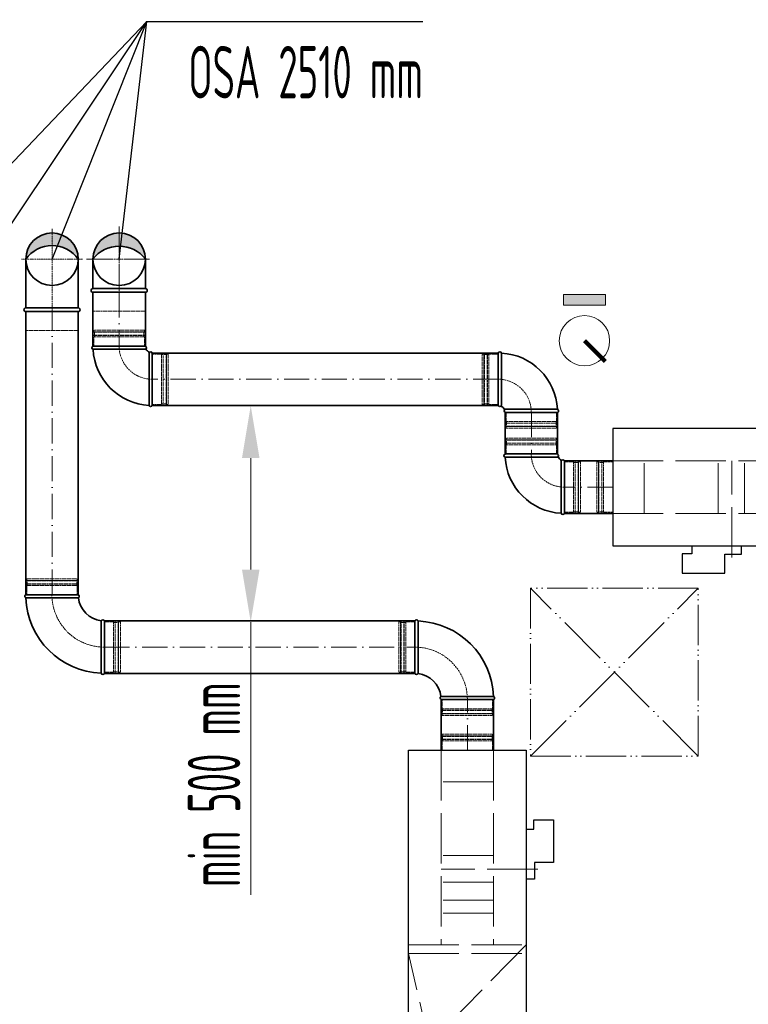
# Model space of a CAD drawing. Header units: millimetres. Extents: x 8221 to 89444, y -105166 to -5578.
# Tile 6 of 118: x 32047 to 33783, y -102606 to -100259. Entities that reach past the tile are written whole.
import ezdxf

# ---------------------------------------------------------------- set-up
doc = ezdxf.new("R2010")
doc.units = ezdxf.units.MM
for name, pattern in [('ACAD_ISO02W100', [15, 12, -3]), ('ACAD_ISO05W100', [33, 24, -3, 0, -3, 0, -3]), ('ACAD_ISO10W100', [18, 12, -3, 0, -3]), ('phl_thick', [0])]:
    doc.linetypes.add(name, pattern=pattern)
for name, color, linetype, lineweight in [('UT_KOTY - DIMENZE', 7, 'Continuous', 5), ('VZT_01 SUP (PŘÍVOD) - OBRYS', 5, 'Continuous', 35), ('VZT_02 SUP (PŘÍVOD) - OSA', 5, 'ACAD_ISO10W100', 5), ('VZT_05 ETA (ODVOD) - OBRYS', 6, 'Continuous', 35), ('VZT_06 ETA (ODVOD) - OSA', 6, 'ACAD_ISO10W100', 5), ('VZT_21 ZAŘÍZENÍ - OBRYS', 1, 'Continuous', 30), ('VZT_22 ZAŘÍZENÍ - DETAIL', 8, 'Continuous', 5), ('VZT_60_KOTY - DIMENZE', 7, 'Continuous', 5), ('VZT_KOTY - DIMENZE', 7, 'Continuous', 5), ('VZT_POPIS - OBECNE', 7, 'Continuous', 5), ('VZT_POŽADAVKY NA STAVBU - PODHLEDY', 4, 'ACAD_ISO05W100', 5)]:
    doc.layers.add(name, color=color, linetype=linetype, lineweight=lineweight)
doc.layers.add('VZT_03 SUP (PŘÍVOD) - NETISK', color=8, linetype='ACAD_ISO02W100', lineweight=5, plot=False)
doc.layers.add('VZT_07 ETA (ODVOD) - NETISK', color=8, linetype='ACAD_ISO02W100', lineweight=5, plot=False)
doc.styles.add('EVORA_125', font='isocp.shx', dxfattribs={"width": 0.6, "height": 125})
doc.styles.add('ISOCP 2.5', font='isocp.shx', dxfattribs={"width": 0.6, "height": 2.5})

msp = doc.modelspace()

# ---------------------------------------------------------------- hatches: boundary and pattern name
at = {"layer": 'VZT_01 SUP (PŘÍVOD) - OBRYS'}
h = msp.add_hatch(color=256, dxfattribs=at)
h.dxf.hatch_style = 1
h.paths.add_polyline_path([(32221.1, -100829.4, -0.233094), (32283.3, -100798.4), (32283.2, -100766.9, 0.412533)])
h.paths.add_polyline_path([(32283.6, -100766.9, 0.001435), (32283.2, -100766.9), (32283.3, -100798.4, -0.235167), (32346.1, -100829.4, 0.414214)])
at = {"layer": 'VZT_05 ETA (ODVOD) - OBRYS'}
h = msp.add_hatch(color=256, dxfattribs=at)
h.dxf.hatch_style = 1
h.paths.add_polyline_path([(32186.1, -100829.4, 0.242708), (32123.6, -100797.1), (32123.6, -100766.9, -0.414214)])
h.paths.add_polyline_path([(32123.6, -100766.9), (32123.6, -100797.1, 0.242708), (32061.1, -100829.4, -0.414214)])
at = {"layer": 'VZT_POPIS - OBECNE'}
h = msp.add_hatch(color=256, dxfattribs=at)
h.dxf.hatch_style = 1
h.paths.add_polyline_path([(33442.7, -100913.9), (33342.7, -100913.9), (33342.7, -100938.9), (33442.7, -100938.9)])

# ---------------------------------------------------------------- linework, layer by layer
at = {"layer": 'UT_KOTY - DIMENZE'}
for p, q in [((32597.2, -101303.6), (32597.2, -101569.3)), ((32597.2, -101694.3), (32597.2, -102344.5))]:
    msp.add_line(p, q, dxfattribs=at)
for points in [[(32576.4, -101303.6), (32618.1, -101303.6), (32597.2, -101178.6)], [(32576.4, -101569.3), (32618.1, -101569.3), (32597.2, -101694.3)]]:
    msp.add_solid(points, dxfattribs=at)
at = {"layer": 'VZT_01 SUP (PŘÍVOD) - OBRYS'}
for p, q in [((32346.1, -101036.6), (32221.1, -101036.6)), ((32346.1, -101044.3), (32221.1, -101044.3)), ((32354.9, -101053.1), (32354.9, -101178.1)), ((32362.6, -101053.1), (32362.6, -101178.1)), ((33187, -101178.1), (33187, -101053.1)), ((33194.7, -101178.1), (33194.7, -101053.1)), ((33203.5, -101187), (33328.5, -101187)), ((33203.5, -101194.6), (33328.5, -101194.6)), ((33328.3, -101293.8), (33203.3, -101293.8)), ((33328.3, -101301.5), (33203.3, -101301.5)), ((33337.1, -101310.3), (33337.1, -101435.3)), ((33344.8, -101310.3), (33344.8, -101435.3))]:
    msp.add_line(p, q, dxfattribs=at)
for points in [[(32221.1, -100899.4), (32221.1, -100829.4)], [(32346.1, -100899.4), (32346.1, -100829.4)], [(32221.1, -100899.4), (32346.1, -100899.4)], [(32221.1, -101036.6), (32221.1, -100908.4)], [(32221.1, -100908.4), (32346.1, -100908.4)], [(32346.1, -101036.6), (32346.1, -100908.4)], [(32362.6, -101053.1), (33187, -101053.1)], [(32362.6, -101178.1), (33187, -101178.1)], [(33203.5, -101293.5), (33203.5, -101193.5)], [(33328.5, -101293.5), (33328.5, -101193.5)], [(33344.8, -101310.3), (33459.9, -101310.3)], [(33344.8, -101435.3), (33459.9, -101435.3)]]:
    msp.add_lwpolyline(points, dxfattribs=at)
msp.add_circle((32283.6, -100829.4), 62.5, dxfattribs=at)
for centre, radius, start, end in [((32283.6, -100829.4), 62.5, 0, 180), ((32283.6, -100876.9), 78.6, 37.2907, 142.7093), ((32283.6, -100829.4), 62.5, 180, 0), ((32221.1, -100903.9), 4.5, 90, 270), ((32346.1, -100903.9), 4.5, 270, 90), ((32222.7, -101040.5), 4.17, 113.4678, 249.6691), ((32344.4, -101040.5), 4.17, 293.4678, 66.5322), ((32362.6, -101036.6), 141.5, 183.1369, 266.8631), ((32362.6, -101036.6), 16.5, 203.8093, 246.1907), ((32358.7, -101054.8), 4.17, 23.4678, 156.5322), ((33190.9, -101054.8), 4.17, 20.3309, 156.5322), ((33187, -101194.6), 141.5, 3.1369, 86.8631), ((32358.7, -101176.5), 4.17, 200.3309, 336.5322), ((33190.9, -101176.5), 4.17, 203.4678, 336.5322), ((33187, -101194.6), 16.5, 23.8093, 66.1907), ((33205.2, -101190.8), 4.17, 113.4678, 246.5322), ((33326.9, -101190.8), 4.17, 293.4678, 69.6691), ((33204.9, -101297.7), 4.17, 113.4678, 249.6691), ((33326.6, -101297.7), 4.17, 293.4678, 66.5322), ((33344.8, -101293.8), 141.5, 183.1369, 266.8631), ((33344.8, -101293.8), 16.5, 203.8093, 246.1907), ((33340.9, -101312), 4.17, 23.4678, 156.5322), ((33340.9, -101433.7), 4.17, 200.3309, 336.5322)]:
    msp.add_arc(centre, radius, start, end, dxfattribs=at)
at = {"layer": 'VZT_02 SUP (PŘÍVOD) - OSA', "ltscale": 5}
for points in [[(32283.6, -100751.2), (32283.6, -100907.5)], [(32205.4, -100829.4), (32361.7, -100829.4)], [(32283.6, -100908.4), (32283.6, -101036.6)], [(33187, -101115.6), (32362.6, -101115.6)], [(33266, -101193.5), (33266, -101293.5)], [(33459.9, -101372.8), (33344.8, -101372.8)]]:
    msp.add_lwpolyline(points, dxfattribs=at)
at = {"layer": 'VZT_02 SUP (PŘÍVOD) - OSA', "ltscale": 0.3}
for points in [[(32283.6, -100756.9), (32283.6, -100829.4)], [(32211.1, -100829.4), (32283.6, -100829.4)], [(32283.6, -100829.4), (32283.6, -100908.4)], [(32283.6, -100829.4), (32356.1, -100829.4)]]:
    msp.add_lwpolyline(points, dxfattribs=at)
for points in [[(32362.6, -101115.6), (32362.6, -101115.6, -0.414214), (32283.6, -101036.6), (32283.6, -101036.6)], [(33187, -101115.6), (33187, -101115.6, -0.414214), (33266, -101194.6), (33266, -101194.6)], [(33344.8, -101372.8), (33344.8, -101372.8, -0.414214), (33265.8, -101293.8), (33265.8, -101293.8)]]:
    msp.add_lwpolyline(points, format="xyb", dxfattribs=at)
at = {"layer": 'VZT_03 SUP (PŘÍVOD) - NETISK', "ltscale": 0.4}
for p, q in [((32344.6, -101003.1), (32222.6, -101003.1)), ((32222.6, -101003.6), (32222.6, -101003.1)), ((32344.6, -101003.6), (32222.6, -101003.6)), ((32344.6, -101010.6), (32222.6, -101010.6)), ((32222.6, -101011.1), (32222.6, -101010.6)), ((32344.6, -101011.1), (32222.6, -101011.1)), ((32343.6, -100998.6), (32223.6, -100998.6)), ((32223.6, -101002.6), (32223.6, -100998.6)), ((32343.6, -101002.6), (32223.6, -101002.6)), ((32343.6, -101014.6), (32223.6, -101014.6)), ((32223.6, -101036.6), (32223.6, -101014.6)), ((32224.6, -101003.1), (32224.6, -101002.6)), ((32224.6, -101010.6), (32224.6, -101003.6)), ((32224.6, -101014.6), (32224.6, -101011.1)), ((32342.6, -101003.1), (32342.6, -101002.6)), ((32342.6, -101010.6), (32342.6, -101003.6)), ((32342.6, -101014.6), (32342.6, -101011.1)), ((32343.6, -101002.6), (32343.6, -100998.6)), ((32343.6, -101036.6), (32343.6, -101014.6)), ((32344.6, -101003.6), (32344.6, -101003.1)), ((32344.6, -101011.1), (32344.6, -101010.6)), ((32384.6, -101055.6), (32362.6, -101055.6)), ((32384.6, -101055.6), (32384.6, -101175.6)), ((32388.1, -101056.6), (32384.6, -101056.6)), ((32388.1, -101054.6), (32388.1, -101176.6)), ((32388.6, -101054.6), (32388.1, -101054.6)), ((32388.6, -101054.6), (32388.6, -101176.6)), ((32395.6, -101056.6), (32388.6, -101056.6)), ((32395.6, -101054.6), (32395.6, -101176.6)), ((32396.1, -101054.6), (32395.6, -101054.6)), ((32396.1, -101054.6), (32396.1, -101176.6)), ((32396.6, -101056.6), (32396.1, -101056.6)), ((32396.6, -101055.6), (32396.6, -101175.6)), ((32400.6, -101055.6), (32396.6, -101055.6)), ((32400.6, -101055.6), (32400.6, -101175.6)), ((33149, -101175.6), (33149, -101055.6)), ((33149, -101055.6), (33153, -101055.6)), ((33153, -101175.6), (33153, -101055.6)), ((33153, -101056.6), (33153.5, -101056.6)), ((33153.5, -101176.6), (33153.5, -101054.6)), ((33153.5, -101054.6), (33154, -101054.6)), ((33154, -101176.6), (33154, -101054.6)), ((33154, -101056.6), (33161, -101056.6)), ((33161, -101176.6), (33161, -101054.6)), ((33161, -101054.6), (33161.5, -101054.6)), ((33161.5, -101176.6), (33161.5, -101054.6)), ((33161.5, -101056.6), (33165, -101056.6)), ((33165, -101175.6), (33165, -101055.6)), ((33165, -101055.6), (33187, -101055.6)), ((32384.6, -101175.6), (32362.6, -101175.6)), ((32388.1, -101174.6), (32384.6, -101174.6)), ((32388.6, -101176.6), (32388.1, -101176.6)), ((32395.6, -101174.6), (32388.6, -101174.6)), ((32396.1, -101176.6), (32395.6, -101176.6)), ((32396.6, -101174.6), (32396.1, -101174.6)), ((32400.6, -101175.6), (32396.6, -101175.6)), ((33149, -101175.6), (33153, -101175.6)), ((33153, -101174.6), (33153.5, -101174.6)), ((33153.5, -101176.6), (33154, -101176.6)), ((33154, -101174.6), (33161, -101174.6)), ((33161, -101176.6), (33161.5, -101176.6)), ((33161.5, -101174.6), (33165, -101174.6)), ((33165, -101175.6), (33187, -101175.6)), ((33206, -101194.6), (33206, -101216.6)), ((33326, -101194.6), (33326, -101216.6)), ((33205, -101220.1), (33327, -101220.1)), ((33205, -101220.1), (33205, -101220.6)), ((33205, -101220.6), (33327, -101220.6)), ((33206, -101216.6), (33326, -101216.6)), ((33207, -101216.6), (33207, -101220.1)), ((33207, -101220.6), (33207, -101227.6)), ((33325, -101216.6), (33325, -101220.1)), ((33325, -101220.6), (33325, -101227.6)), ((33327, -101220.1), (33327, -101220.6)), ((33205, -101227.6), (33327, -101227.6)), ((33205, -101227.6), (33205, -101228.1)), ((33205, -101228.1), (33327, -101228.1)), ((33206, -101228.6), (33326, -101228.6)), ((33206, -101228.6), (33206, -101232.6)), ((33206, -101232.6), (33326, -101232.6)), ((33207, -101228.1), (33207, -101228.6)), ((33325, -101228.1), (33325, -101228.6)), ((33326, -101228.6), (33326, -101232.6)), ((33327, -101227.6), (33327, -101228.1)), ((33326.8, -101260.3), (33204.8, -101260.3)), ((33204.8, -101260.8), (33204.8, -101260.3)), ((33326.8, -101260.8), (33204.8, -101260.8)), ((33326.8, -101267.8), (33204.8, -101267.8)), ((33204.8, -101268.3), (33204.8, -101267.8)), ((33326.8, -101268.3), (33204.8, -101268.3)), ((33325.8, -101255.8), (33205.8, -101255.8)), ((33205.8, -101259.8), (33205.8, -101255.8)), ((33325.8, -101259.8), (33205.8, -101259.8)), ((33325.8, -101271.8), (33205.8, -101271.8)), ((33205.8, -101293.8), (33205.8, -101271.8)), ((33206.8, -101260.3), (33206.8, -101259.8)), ((33206.8, -101267.8), (33206.8, -101260.8)), ((33206.8, -101271.8), (33206.8, -101268.3)), ((33324.8, -101260.3), (33324.8, -101259.8)), ((33324.8, -101267.8), (33324.8, -101260.8)), ((33324.8, -101271.8), (33324.8, -101268.3)), ((33325.8, -101259.8), (33325.8, -101255.8)), ((33325.8, -101293.8), (33325.8, -101271.8)), ((33326.8, -101260.8), (33326.8, -101260.3)), ((33326.8, -101268.3), (33326.8, -101267.8)), ((33366.8, -101312.8), (33344.8, -101312.8)), ((33366.8, -101312.8), (33366.8, -101432.8)), ((33370.3, -101313.8), (33366.8, -101313.8)), ((33370.3, -101311.8), (33370.3, -101433.8)), ((33370.8, -101311.8), (33370.3, -101311.8)), ((33370.8, -101311.8), (33370.8, -101433.8)), ((33377.8, -101313.8), (33370.8, -101313.8)), ((33377.8, -101311.8), (33377.8, -101433.8)), ((33378.3, -101311.8), (33377.8, -101311.8)), ((33378.3, -101311.8), (33378.3, -101433.8)), ((33378.8, -101313.8), (33378.3, -101313.8)), ((33378.8, -101312.8), (33378.8, -101432.8)), ((33382.8, -101312.8), (33378.8, -101312.8)), ((33382.8, -101312.8), (33382.8, -101432.8)), ((33366.8, -101432.8), (33344.8, -101432.8)), ((33370.3, -101431.8), (33366.8, -101431.8)), ((33370.8, -101433.8), (33370.3, -101433.8)), ((33377.8, -101431.8), (33370.8, -101431.8)), ((33378.3, -101433.8), (33377.8, -101433.8)), ((33378.8, -101431.8), (33378.3, -101431.8)), ((33382.8, -101432.8), (33378.8, -101432.8))]:
    msp.add_line(p, q, dxfattribs=at)
msp.add_lwpolyline([(32221.1, -100908.4), (32221.1, -100953.4), (32346.1, -100953.4), (32346.1, -100908.4)], dxfattribs=at)
at = {"layer": 'VZT_05 ETA (ODVOD) - OBRYS'}
for p, q in [((32060.9, -101629.2), (32185.9, -101629.2)), ((32248.4, -101691.7), (32248.4, -101816.7)), ((32988.5, -101691.7), (32988.5, -101816.7)), ((33051, -101879.2), (33176, -101879.2))]:
    msp.add_line(p, q, dxfattribs=at)
for points in [[(32061.1, -100945.4), (32061.1, -100829.4)], [(32186.1, -100945.4), (32186.1, -100829.4)], [(32186.1, -100945.4), (32061.1, -100945.4)], [(32061.1, -100953.9), (32061.1, -101629.1)], [(32186.1, -100954.4), (32061.1, -100954.4)], [(32186.1, -100953.9), (32186.1, -101629.1)], [(32988.5, -101691.7), (32248.4, -101691.7)], [(32988.5, -101816.7), (32248.4, -101816.7)], [(33051, -101879.2), (33051, -101999.9)], [(33176, -101879.2), (33176, -101999.9)]]:
    msp.add_lwpolyline(points, dxfattribs=at)
msp.add_circle((32123.6, -100829.4), 62.5, dxfattribs=at)
for centre, radius, start, end in [((32123.6, -100873.8), 76.7, 35.4307, 144.5693), ((32061.1, -100949.9), 4.5, 90, 270), ((32186.1, -100949.9), 4.5, 270, 90), ((32062.6, -101633), 4.17, 113.4678, 248.8928), ((32248.4, -101629.2), 187.5, 182.3607, 267.6393), ((32184.3, -101633), 4.17, 300.2981, 66.5322), ((32248.4, -101629.2), 62.5, 186.8302, 263.1698), ((32244.6, -101693.3), 4.17, 23.4678, 149.7019), ((32992.3, -101693.3), 4.17, 21.1072, 156.5322), ((32988.5, -101879.2), 187.5, 2.3607, 87.6393), ((32244.6, -101815), 4.17, 201.1072, 336.5322), ((32992.3, -101815), 4.17, 203.4678, 329.7019), ((32988.5, -101879.2), 62.5, 6.8302, 83.1698), ((33052.7, -101875.3), 4.17, 120.2981, 246.5322), ((33174.3, -101875.3), 4.17, 293.4678, 68.8928)]:
    msp.add_arc(centre, radius, start, end, dxfattribs=at)
for points, knots in [([(32186.4, -101636.6), (32186.4, -101636.6), (32186.3, -101636.6), (32186, -101636.6), (32185.7, -101636.6), (32184.6, -101636.6), (32183.9, -101636.6), (32180.7, -101636.6), (32177.6, -101636.7), (32168.6, -101636.7), (32162.5, -101636.7), (32148.4, -101636.8), (32140.5, -101636.8), (32124.3, -101636.8), (32116.1, -101636.8), (32100.2, -101636.9), (32092.7, -101636.9), (32079.6, -101636.9), (32074, -101636.9), (32067, -101636.9), (32064.9, -101636.9), (32061.9, -101636.9), (32061.1, -101636.9), (32061.1, -101636.9)], [197.067977, 197.067977, 197.067977, 197.067977, 201.792196, 201.792196, 209.190204, 209.190204, 218.040239, 218.040239, 237.760854, 237.760854, 262.206108, 262.206108, 286.831239, 286.831239, 311.323072, 311.323072, 335.946087, 335.946087, 360.704397, 360.704397, 377.088273, 377.088273, 394.105327, 394.105327, 394.105327, 394.105327]), ([(32241, -101691.2), (32241, -101691.2), (32241, -101692.8), (32241, -101698.9), (32240.9, -101703.4), (32240.9, -101714.8), (32240.9, -101721.6), (32240.8, -101736.6), (32240.8, -101744.7), (32240.8, -101761.1), (32240.8, -101769.2), (32240.7, -101784.4), (32240.7, -101791.3), (32240.7, -101803.1), (32240.7, -101807.8), (32240.7, -101814.4), (32240.7, -101816.3), (32240.7, -101816.5), (32240.7, -101816.5), (32240.7, -101816.5)], [0, 0, 0, 0, 24.235852, 24.235852, 48.531845, 48.531845, 73.024415, 73.024415, 97.570898, 97.570898, 122.078339, 122.078339, 146.53579, 146.53579, 170.957495, 170.957495, 195.359468, 195.359468, 197.168246, 197.168246, 197.168246, 197.168246]), ([(32995.9, -101817.1), (32995.9, -101817.1), (32995.9, -101817.1), (32995.9, -101816.8), (32995.9, -101816.4), (32995.9, -101815.4), (32996, -101814.6), (32996, -101811.4), (32996, -101808.3), (32996, -101799.4), (32996.1, -101793.2), (32996.1, -101779.1), (32996.1, -101771.3), (32996.2, -101755), (32996.2, -101746.8), (32996.2, -101731), (32996.2, -101723.5), (32996.2, -101710.3), (32996.2, -101704.7), (32996.2, -101697.7), (32996.2, -101695.6), (32996.2, -101692.6), (32996.2, -101691.8), (32996.2, -101691.8)], [197.067977, 197.067977, 197.067977, 197.067977, 201.792196, 201.792196, 209.190204, 209.190204, 218.040239, 218.040239, 237.760854, 237.760854, 262.206108, 262.206108, 286.831239, 286.831239, 311.323072, 311.323072, 335.946087, 335.946087, 360.704397, 360.704397, 377.088273, 377.088273, 394.105327, 394.105327, 394.105327, 394.105327]), ([(33050.6, -101871.7), (33050.6, -101871.7), (33052.1, -101871.7), (33058.3, -101871.7), (33062.8, -101871.7), (33074.1, -101871.6), (33080.9, -101871.6), (33096, -101871.5), (33104, -101871.5), (33120.4, -101871.5), (33128.5, -101871.5), (33143.7, -101871.5), (33150.6, -101871.5), (33162.4, -101871.5), (33167.1, -101871.5), (33173.8, -101871.5), (33175.6, -101871.5), (33175.8, -101871.5), (33175.8, -101871.5), (33175.8, -101871.5)], [0, 0, 0, 0, 24.235852, 24.235852, 48.531845, 48.531845, 73.024415, 73.024415, 97.570898, 97.570898, 122.078339, 122.078339, 146.53579, 146.53579, 170.957495, 170.957495, 195.359468, 195.359468, 197.168246, 197.168246, 197.168246, 197.168246])]:
    msp.add_open_spline(points, degree=3, knots=knots, dxfattribs=at)
at = {"layer": 'VZT_06 ETA (ODVOD) - OSA', "ltscale": 0.3}
for points in [[(32123.6, -100756.9), (32123.6, -100829.4)], [(32123.6, -100829.4), (32051.1, -100829.4)], [(32123.6, -100829.4), (32123.6, -100954.4)], [(32196.1, -100829.4), (32123.6, -100829.4)]]:
    msp.add_lwpolyline(points, dxfattribs=at)
at = {"layer": 'VZT_06 ETA (ODVOD) - OSA', "ltscale": 5}
for points in [[(32123.6, -101629.1), (32123.6, -100953.9)], [(32248.4, -101754.2), (32988.5, -101754.2)], [(33113.5, -101999.9), (33113.5, -101879.2)]]:
    msp.add_lwpolyline(points, dxfattribs=at)
at = {"layer": 'VZT_06 ETA (ODVOD) - OSA', "ltscale": 0.3}
for points in [[(32248.4, -101754.2), (32248.4, -101754.2, -0.414214), (32123.4, -101629.2), (32123.4, -101629.2)], [(33113.5, -101879.2), (33113.5, -101879.2, 0.414214), (32988.5, -101754.2), (32988.5, -101754.2)]]:
    msp.add_lwpolyline(points, format="xyb", dxfattribs=at)
at = {"layer": 'VZT_07 ETA (ODVOD) - NETISK', "ltscale": 0.4}
for p, q in [((33421.9, -101312.8), (33421.9, -101432.8)), ((33425.9, -101312.8), (33421.9, -101312.8)), ((33425.9, -101312.8), (33425.9, -101432.8)), ((33426.4, -101313.8), (33425.9, -101313.8)), ((33426.4, -101311.8), (33426.4, -101433.8)), ((33426.9, -101311.8), (33426.4, -101311.8)), ((33426.9, -101311.8), (33426.9, -101433.8)), ((33433.9, -101313.8), (33426.9, -101313.8)), ((33433.9, -101311.8), (33433.9, -101433.8)), ((33434.4, -101311.8), (33433.9, -101311.8)), ((33434.4, -101311.8), (33434.4, -101433.8)), ((33437.9, -101313.8), (33434.4, -101313.8)), ((33437.9, -101312.8), (33437.9, -101432.8)), ((33459.9, -101312.8), (33437.9, -101312.8)), ((33425.9, -101432.8), (33421.9, -101432.8)), ((33426.4, -101431.8), (33425.9, -101431.8)), ((33426.9, -101433.8), (33426.4, -101433.8)), ((33433.9, -101431.8), (33426.9, -101431.8)), ((33434.4, -101433.8), (33433.9, -101433.8)), ((33437.9, -101431.8), (33434.4, -101431.8)), ((33459.9, -101432.8), (33437.9, -101432.8)), ((32062.4, -101595.7), (32184.4, -101595.7)), ((32062.4, -101596.2), (32062.4, -101595.7)), ((32062.4, -101596.2), (32184.4, -101596.2)), ((32063.4, -101591.2), (32183.4, -101591.2)), ((32063.4, -101595.2), (32063.4, -101591.2)), ((32063.4, -101595.2), (32183.4, -101595.2)), ((32064.4, -101595.7), (32064.4, -101595.2)), ((32064.4, -101603.2), (32064.4, -101596.2)), ((32182.4, -101595.7), (32182.4, -101595.2)), ((32182.4, -101603.2), (32182.4, -101596.2)), ((32183.4, -101595.2), (32183.4, -101591.2)), ((32184.4, -101596.2), (32184.4, -101595.7)), ((32062.4, -101603.2), (32184.4, -101603.2)), ((32062.4, -101603.7), (32062.4, -101603.2)), ((32062.4, -101603.7), (32184.4, -101603.7)), ((32063.4, -101607.2), (32183.4, -101607.2)), ((32063.4, -101629.2), (32063.4, -101607.2)), ((32064.4, -101607.2), (32064.4, -101603.7)), ((32182.4, -101607.2), (32182.4, -101603.7)), ((32183.4, -101629.2), (32183.4, -101607.2)), ((32184.4, -101603.7), (32184.4, -101603.2)), ((32248.4, -101694.2), (32270.4, -101694.2)), ((32270.4, -101694.2), (32270.4, -101814.2)), ((32270.4, -101695.2), (32273.9, -101695.2)), ((32273.9, -101693.2), (32273.9, -101815.2)), ((32273.9, -101693.2), (32274.4, -101693.2)), ((32274.4, -101693.2), (32274.4, -101815.2)), ((32274.4, -101695.2), (32281.4, -101695.2)), ((32281.4, -101693.2), (32281.4, -101815.2)), ((32281.4, -101693.2), (32281.9, -101693.2)), ((32281.9, -101693.2), (32281.9, -101815.2)), ((32281.9, -101695.2), (32282.4, -101695.2)), ((32282.4, -101694.2), (32282.4, -101814.2)), ((32282.4, -101694.2), (32286.4, -101694.2)), ((32286.4, -101694.2), (32286.4, -101814.2)), ((32950.5, -101694.2), (32950.5, -101814.2)), ((32954.5, -101694.2), (32950.5, -101694.2)), ((32954.5, -101694.2), (32954.5, -101814.2)), ((32955, -101695.2), (32954.5, -101695.2)), ((32955, -101693.2), (32955, -101815.2)), ((32955.5, -101693.2), (32955, -101693.2)), ((32955.5, -101693.2), (32955.5, -101815.2)), ((32962.5, -101695.2), (32955.5, -101695.2)), ((32962.5, -101693.2), (32962.5, -101815.2)), ((32963, -101693.2), (32962.5, -101693.2)), ((32963, -101693.2), (32963, -101815.2)), ((32966.5, -101695.2), (32963, -101695.2)), ((32966.5, -101694.2), (32966.5, -101814.2)), ((32988.5, -101694.2), (32966.5, -101694.2)), ((32248.4, -101814.2), (32270.4, -101814.2)), ((32270.4, -101813.2), (32273.9, -101813.2)), ((32273.9, -101815.2), (32274.4, -101815.2)), ((32274.4, -101813.2), (32281.4, -101813.2)), ((32281.4, -101815.2), (32281.9, -101815.2)), ((32281.9, -101813.2), (32282.4, -101813.2)), ((32282.4, -101814.2), (32286.4, -101814.2)), ((32954.5, -101814.2), (32950.5, -101814.2)), ((32955, -101813.2), (32954.5, -101813.2)), ((32955.5, -101815.2), (32955, -101815.2)), ((32962.5, -101813.2), (32955.5, -101813.2)), ((32963, -101815.2), (32962.5, -101815.2)), ((32966.5, -101813.2), (32963, -101813.2)), ((32988.5, -101814.2), (32966.5, -101814.2)), ((33053.5, -101879.2), (33053.5, -101901.2)), ((33173.5, -101879.2), (33173.5, -101901.2)), ((33052.5, -101904.7), (33174.5, -101904.7)), ((33052.5, -101904.7), (33052.5, -101905.2)), ((33052.5, -101905.2), (33174.5, -101905.2)), ((33053.5, -101901.2), (33173.5, -101901.2)), ((33054.5, -101901.2), (33054.5, -101904.7)), ((33054.5, -101905.2), (33054.5, -101912.2)), ((33172.5, -101901.2), (33172.5, -101904.7)), ((33172.5, -101905.2), (33172.5, -101912.2)), ((33174.5, -101904.7), (33174.5, -101905.2)), ((33052.5, -101912.2), (33174.5, -101912.2)), ((33052.5, -101912.2), (33052.5, -101912.7)), ((33052.5, -101912.7), (33174.5, -101912.7)), ((33053.5, -101913.2), (33173.5, -101913.2)), ((33053.5, -101913.2), (33053.5, -101917.2)), ((33053.5, -101917.2), (33173.5, -101917.2)), ((33054.5, -101912.7), (33054.5, -101913.2)), ((33172.5, -101912.7), (33172.5, -101913.2)), ((33173.5, -101913.2), (33173.5, -101917.2)), ((33174.5, -101912.2), (33174.5, -101912.7)), ((33052.5, -101966.4), (33174.5, -101966.4)), ((33052.5, -101966.9), (33052.5, -101966.4)), ((33052.5, -101966.9), (33174.5, -101966.9)), ((33052.5, -101973.9), (33174.5, -101973.9)), ((33052.5, -101974.4), (33052.5, -101973.9)), ((33052.5, -101974.4), (33174.5, -101974.4)), ((33053.5, -101961.9), (33173.5, -101961.9)), ((33053.5, -101965.9), (33053.5, -101961.9)), ((33053.5, -101965.9), (33173.5, -101965.9)), ((33054.5, -101966.4), (33054.5, -101965.9)), ((33054.5, -101973.9), (33054.5, -101966.9)), ((33054.5, -101977.9), (33054.5, -101974.4)), ((33172.5, -101966.4), (33172.5, -101965.9)), ((33172.5, -101973.9), (33172.5, -101966.9)), ((33172.5, -101977.9), (33172.5, -101974.4)), ((33173.5, -101965.9), (33173.5, -101961.9)), ((33174.5, -101966.9), (33174.5, -101966.4)), ((33174.5, -101974.4), (33174.5, -101973.9)), ((33053.5, -101977.9), (33173.5, -101977.9)), ((33053.5, -101999.9), (33053.5, -101977.9)), ((33173.5, -101999.9), (33173.5, -101977.9))]:
    msp.add_line(p, q, dxfattribs=at)
msp.add_lwpolyline([(32186.1, -100954.4), (32186.1, -100999.4), (32061.1, -100999.4), (32061.1, -100954.4)], dxfattribs=at)
at = {"layer": 'VZT_21 ZAŘÍZENÍ - OBRYS'}
for points in [[(34959.9, -101232.8), (33459.9, -101232.8), (33459.9, -101512.8), (34959.9, -101512.8)], [(32973.5, -103499.9), (32973.5, -101999.9), (33253.5, -101999.9), (33253.5, -103499.9)]]:
    msp.add_lwpolyline(points, close=True, dxfattribs=at)
for points in [[(33648.2, -101512.8), (33648.2, -101531.4), (33625.7, -101531.4), (33625.7, -101578), (33727.4, -101578), (33727.4, -101532.7), (33767.3, -101532.7), (33767.3, -101512.8)], [(33253.5, -102188.3), (33272.1, -102188.3), (33272.1, -102165.8), (33318.7, -102165.8), (33318.7, -102267.4), (33273.3, -102267.4), (33273.3, -102307.4), (33253.5, -102307.4)]]:
    msp.add_lwpolyline(points, dxfattribs=at)
at = {"layer": 'VZT_22 ZAŘÍZENÍ - DETAIL', "linetype": 'ACAD_ISO02W100', "lineweight": 5, "ltscale": 10}
for points in [[(33459.9, -101310.3), (33923.7, -101310.3)], [(33535.3, -101435.3), (33535.3, -101310.3)], [(33711.1, -101435.3), (33711.1, -101310.3)], [(33743.5, -101540.4), (33743.5, -101310.3)], [(33774.4, -101435.3), (33774.4, -101310.3)], [(33459.9, -101435.3), (33923.7, -101435.3)], [(33051, -101999.9), (33051, -102463.7)], [(33176, -101999.9), (33176, -102463.7)], [(33176, -102075.4), (33051, -102075.4)], [(33176, -102251.1), (33051, -102251.1)], [(33281.1, -102283.5), (33051, -102283.5)], [(33176, -102314.4), (33051, -102314.4)], [(33176, -102357.4), (33051, -102357.4)], [(33176, -102388.2), (33051, -102388.2)], [(32973.5, -102463.7), (33253.5, -102463.7)], [(33253.5, -102463.7), (33063.4, -102658.4), (33253.5, -103476)], [(32973.5, -103499.9), (33160.7, -103302.5), (32973.5, -102484.3)], [(32973.5, -102484.3), (33253.5, -102484.3)]]:
    msp.add_lwpolyline(points, dxfattribs=at)
at = {"layer": 'VZT_60_KOTY - DIMENZE', "linetype": 'ByBlock', "lineweight": -2}
msp.add_line((32349.8, -100262.7), (32399.8, -100262.7), dxfattribs=at)
for points in [[(31809.5, -100829.4), (32349.8, -100262.7)], [(31969.5, -100829.4), (32349.8, -100262.7)], [(32123.6, -100829.4), (32349.8, -100262.7)], [(32283.6, -100829.4), (32349.8, -100262.7)], [(32349.8, -100262.7), (32349.8, -100262.7)], [(32349.8, -100262.7), (32349.8, -100262.7)], [(32399.8, -100262.7), (33007.6, -100262.7)]]:
    msp.add_lwpolyline(points, dxfattribs=at)
at = {"layer": 'VZT_KOTY - DIMENZE', "const_width": 10}
msp.add_lwpolyline([(33392.7, -101023.9), (33442.2, -101073.4)], dxfattribs=at)
at = {"layer": 'VZT_POPIS - OBECNE'}
msp.add_lwpolyline([(33342.7, -100913.9), (33342.7, -100938.9), (33442.7, -100938.9), (33442.7, -100913.9)], close=True, dxfattribs=at)
msp.add_circle((33392.7, -101023.9), 60, dxfattribs=at)
at = {"layer": 'VZT_POŽADAVKY NA STAVBU - PODHLEDY', "ltscale": 5}
for p, q in [((33664, -102013.8), (33264, -101613.8)), ((33264, -102013.8), (33664, -101613.8))]:
    msp.add_line(p, q, dxfattribs=at)
at = {"layer": 'VZT_POŽADAVKY NA STAVBU - PODHLEDY', "ltscale": 4}
for p, q in [((33664, -101613.8), (33264, -101613.8)), ((33264, -101613.8), (33264, -102013.8)), ((33664, -102013.8), (33664, -101613.8)), ((33264, -102013.8), (33664, -102013.8))]:
    msp.add_line(p, q, dxfattribs=at)

# ---------------------------------------------------------------- texts
at = {"layer": 'UT_KOTY - DIMENZE', "insert": (32509.7, -102081.9), "char_height": 125, "attachment_point": 5, "rotation": 90, "style": 'ISOCP 2.5'}
msp.add_mtext('min 500 mm', dxfattribs=at)
at = {"layer": 'VZT_60_KOTY - DIMENZE', "linetype": 'phl_thick', "insert": (33007.6, -100112.7), "char_height": 125, "attachment_point": 3, "style": 'EVORA_125'}
msp.add_mtext('%%C125\\POSA 2510 mm', dxfattribs=at)

doc.saveas('drawing.dxf')
